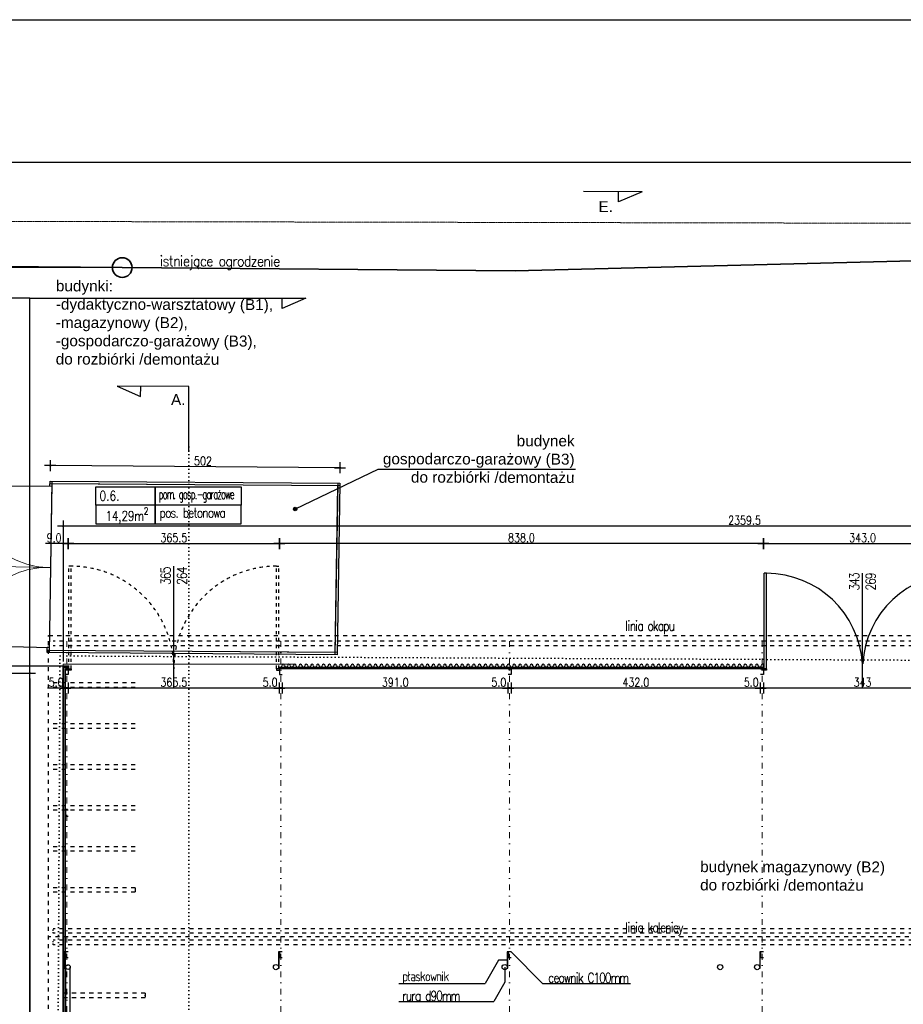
# Model space of a CAD drawing. Header units: millimetres. Extents: x 22865 to 60762, y -18816 to 15611.
# Tile 21 of 256: x 34854 to 36384, y -12690 to -10985. Entities that reach past the tile are written whole.
import ezdxf

# ---------------------------------------------------------------- set-up
doc = ezdxf.new("R2010")
doc.units = ezdxf.units.MM
for name, pattern in [('1_12', [3, 1, -1, 0, -1]), ('DASHED', [15, 7, -8]), ('DOT', [6.35, 0, -6.35]), ('EGUG', [1, 0.5, -0.5]), ('STRICHPUNKT', [3, 1, -1, 0, -1])]:
    doc.linetypes.add(name, pattern=pattern)
for name, color, linetype, lineweight in [('CIENKA', 1, 'Continuous', 13), ('Nowe_Archibet 420-K Ściany_Nr_pióra__162', 252, 'Continuous', 5), ('OTO_L_0', 7, 'Continuous', 35)]:
    doc.layers.add(name, color=color, linetype=linetype, lineweight=lineweight)
for name, color, linetype in [('OPISY', 6, 'Continuous'), ('osie', 9, 'STRICHPUNKT'), ('RAMLA', 2, 'Continuous'), ('widokowa', 2, 'Continuous'), ('wyburzenia', 14, 'Continuous'), ('WYMIARY', 6, 'Continuous')]:
    doc.layers.add(name, color=color, linetype=linetype)
doc.layers.add('Uzytki', color=7, linetype='EGUG', lineweight=18, true_color=0x008000)
doc.styles.add('1-100', font='simplex.shx', dxfattribs={"width": 0.8, "height": 15})
doc.styles.add('1-50', font='simplex.shx', dxfattribs={"width": 0.8, "height": 12})
doc.dimstyles.new('1-100', dxfattribs={"dimscale": 0.5, "dimtxt": 100, "dimasz": 1, "dimexe": 0.18, "dimexo": 0.0625, "dimgap": 5, "dimtad": 1, "dimdec": 1, "dimzin": 0, "dimdsep": 46, "dimtxsty": '1-100', "dimblk1": 'K', "dimblk2": 'K', "dimsah": 1, "dimcen": 0.09, "dimse1": 1, "dimse2": 1, "dimadec": 0, "dimazin": 0, "dimtfac": 1, "dimtdec": 1, "dimtofl": 0, "dimtmove": 0, "dimatfit": 3, "dimldrblk": 'K', "dimfxl": 0, "dimtolj": 1, "dimtzin": 0, "dimarcsym": 0})

# ---------------------------------------------------------------- blocks, each defined once
blk = doc.blocks.new('K')
for p, q in [((-19.1, 0), (19.1, 0)), ((0, -19.1), (0, 19.1))]:
    blk.add_line(p, q)
blk.add_circle((0, 0), 2.02)
blk = doc.blocks.new('*D2308')
at = {"layer": 'WYMIARY', "color": 0, "lineweight": -2, "ltscale": 0.2}
blk.add_line((36484.3, -12142.3), (36142.3, -12142.3), dxfattribs=at)
at = {"layer": 'WYMIARY', "color": 0, "linetype": 'ByBlock', "lineweight": -2, "xscale": 0.5, "yscale": 0.5, "zscale": 0.5, "rotation": 180}
blk.add_blockref('K', (36141.8, -12142.3), dxfattribs=at)
at = {"layer": 'WYMIARY', "color": 0, "linetype": 'ByBlock', "lineweight": -2, "xscale": 0.5, "yscale": 0.5, "zscale": 0.5}
blk.add_blockref('K', (36484.8, -12142.3), dxfattribs=at)
at = {"layer": 'WYMIARY', "color": 0, "ltscale": 0.2, "insert": (36313.3, -12132.3), "char_height": 15, "attachment_point": 5, "style": '1-100'}
blk.add_mtext('\\A1;343', dxfattribs=at)
blk = doc.blocks.new('*D2309')
at = {"layer": 'WYMIARY', "color": 0, "lineweight": -2, "ltscale": 0.2}
for p, q in [((36136.3, -12142.3), (36105.6, -12142.3)), ((36142.3, -12142.3), (36142.8, -12142.3))]:
    blk.add_line(p, q, dxfattribs=at)
at = {"layer": 'WYMIARY', "color": 0, "linetype": 'ByBlock', "lineweight": -2, "xscale": 0.5, "yscale": 0.5, "zscale": 0.5}
blk.add_blockref('K', (36136.8, -12142.3), dxfattribs=at)
at = {"layer": 'WYMIARY', "color": 0, "linetype": 'ByBlock', "lineweight": -2, "xscale": 0.5, "yscale": 0.5, "zscale": 0.5, "rotation": 180}
blk.add_blockref('K', (36141.8, -12142.3), dxfattribs=at)
at = {"layer": 'WYMIARY', "color": 0, "ltscale": 0.2, "insert": (36120.7, -12132.3), "char_height": 15, "attachment_point": 5, "style": '1-100'}
blk.add_mtext('\\A1;5.0', dxfattribs=at)
blk = doc.blocks.new('*D2310')
at = {"layer": 'WYMIARY', "color": 0, "lineweight": -2, "ltscale": 0.2}
blk.add_line((36136.3, -12142.3), (35705.3, -12142.3), dxfattribs=at)
at = {"layer": 'WYMIARY', "color": 0, "linetype": 'ByBlock', "lineweight": -2, "xscale": 0.5, "yscale": 0.5, "zscale": 0.5, "rotation": 180}
blk.add_blockref('K', (35704.8, -12142.3), dxfattribs=at)
at = {"layer": 'WYMIARY', "color": 0, "linetype": 'ByBlock', "lineweight": -2, "xscale": 0.5, "yscale": 0.5, "zscale": 0.5}
blk.add_blockref('K', (36136.8, -12142.3), dxfattribs=at)
at = {"layer": 'WYMIARY', "color": 0, "ltscale": 0.2, "insert": (35920.8, -12132.3), "char_height": 15, "attachment_point": 5, "style": '1-100'}
blk.add_mtext('\\A1;432.0', dxfattribs=at)
blk = doc.blocks.new('*D2311')
at = {"layer": 'WYMIARY', "color": 0, "lineweight": -2, "ltscale": 0.2}
for p, q in [((35699.3, -12142.3), (35668.6, -12142.3)), ((35705.3, -12142.3), (35705.8, -12142.3))]:
    blk.add_line(p, q, dxfattribs=at)
at = {"layer": 'WYMIARY', "color": 0, "linetype": 'ByBlock', "lineweight": -2, "xscale": 0.5, "yscale": 0.5, "zscale": 0.5}
blk.add_blockref('K', (35699.8, -12142.3), dxfattribs=at)
at = {"layer": 'WYMIARY', "color": 0, "linetype": 'ByBlock', "lineweight": -2, "xscale": 0.5, "yscale": 0.5, "zscale": 0.5, "rotation": 180}
blk.add_blockref('K', (35704.8, -12142.3), dxfattribs=at)
at = {"layer": 'WYMIARY', "color": 0, "ltscale": 0.2, "insert": (35683.7, -12132.3), "char_height": 15, "attachment_point": 5, "style": '1-100'}
blk.add_mtext('\\A1;5.0', dxfattribs=at)
blk = doc.blocks.new('*D2312')
at = {"layer": 'WYMIARY', "color": 0, "lineweight": -2, "ltscale": 0.2}
blk.add_line((35699.3, -12142.3), (35309.3, -12142.3), dxfattribs=at)
at = {"layer": 'WYMIARY', "color": 0, "linetype": 'ByBlock', "lineweight": -2, "xscale": 0.5, "yscale": 0.5, "zscale": 0.5, "rotation": 180}
blk.add_blockref('K', (35308.8, -12142.3), dxfattribs=at)
at = {"layer": 'WYMIARY', "color": 0, "linetype": 'ByBlock', "lineweight": -2, "xscale": 0.5, "yscale": 0.5, "zscale": 0.5}
blk.add_blockref('K', (35699.8, -12142.3), dxfattribs=at)
at = {"layer": 'WYMIARY', "color": 0, "ltscale": 0.2, "insert": (35504.3, -12132.3), "char_height": 15, "attachment_point": 5, "style": '1-100'}
blk.add_mtext('\\A1;391.0', dxfattribs=at)
blk = doc.blocks.new('*D2313')
at = {"layer": 'WYMIARY', "color": 0, "lineweight": -2, "ltscale": 0.2}
for p, q in [((35303.3, -12142.3), (35272.6, -12142.3)), ((35309.3, -12142.3), (35309.8, -12142.3))]:
    blk.add_line(p, q, dxfattribs=at)
at = {"layer": 'WYMIARY', "color": 0, "linetype": 'ByBlock', "lineweight": -2, "xscale": 0.5, "yscale": 0.5, "zscale": 0.5}
blk.add_blockref('K', (35303.8, -12142.3), dxfattribs=at)
at = {"layer": 'WYMIARY', "color": 0, "linetype": 'ByBlock', "lineweight": -2, "xscale": 0.5, "yscale": 0.5, "zscale": 0.5, "rotation": 180}
blk.add_blockref('K', (35308.8, -12142.3), dxfattribs=at)
at = {"layer": 'WYMIARY', "color": 0, "ltscale": 0.2, "insert": (35287.7, -12132.3), "char_height": 15, "attachment_point": 5, "style": '1-100'}
blk.add_mtext('\\A1;5.0', dxfattribs=at)
blk = doc.blocks.new('*D2314')
at = {"layer": 'WYMIARY', "color": 0, "lineweight": -2, "ltscale": 0.2}
blk.add_line((35303.3, -12142.3), (34938.8, -12142.3), dxfattribs=at)
at = {"layer": 'WYMIARY', "color": 0, "linetype": 'ByBlock', "lineweight": -2, "xscale": 0.5, "yscale": 0.5, "zscale": 0.5, "rotation": 180}
blk.add_blockref('K', (34938.3, -12142.3), dxfattribs=at)
at = {"layer": 'WYMIARY', "color": 0, "linetype": 'ByBlock', "lineweight": -2, "xscale": 0.5, "yscale": 0.5, "zscale": 0.5}
blk.add_blockref('K', (35303.8, -12142.3), dxfattribs=at)
at = {"layer": 'WYMIARY', "color": 0, "ltscale": 0.2, "insert": (35121, -12132.3), "char_height": 15, "attachment_point": 5, "style": '1-100'}
blk.add_mtext('\\A1;365.5', dxfattribs=at)
blk = doc.blocks.new('*D2315')
at = {"layer": 'WYMIARY', "color": 0, "lineweight": -2, "ltscale": 0.2}
for p, q in [((34932.8, -12142.3), (34902.1, -12142.3)), ((34938.8, -12142.3), (34939.3, -12142.3))]:
    blk.add_line(p, q, dxfattribs=at)
at = {"layer": 'WYMIARY', "color": 0, "linetype": 'ByBlock', "lineweight": -2, "xscale": 0.5, "yscale": 0.5, "zscale": 0.5}
blk.add_blockref('K', (34933.3, -12142.3), dxfattribs=at)
at = {"layer": 'WYMIARY', "color": 0, "linetype": 'ByBlock', "lineweight": -2, "xscale": 0.5, "yscale": 0.5, "zscale": 0.5, "rotation": 180}
blk.add_blockref('K', (34938.3, -12142.3), dxfattribs=at)
at = {"layer": 'WYMIARY', "color": 0, "ltscale": 0.2, "insert": (34917.2, -12132.3), "char_height": 15, "attachment_point": 5, "style": '1-100'}
blk.add_mtext('\\A1;5.0', dxfattribs=at)
blk = doc.blocks.new('*D2339')
at = {"layer": 'WYMIARY', "color": 0, "lineweight": -2, "ltscale": 0.2}
blk.add_line((37288.3, -11861.7), (34929.8, -11861.7), dxfattribs=at)
at = {"layer": 'WYMIARY', "color": 0, "linetype": 'ByBlock', "lineweight": -2, "xscale": 0.5, "yscale": 0.5, "zscale": 0.5, "rotation": 180}
blk.add_blockref('K', (34929.3, -11861.7), dxfattribs=at)
at = {"layer": 'WYMIARY', "color": 0, "linetype": 'ByBlock', "lineweight": -2, "xscale": 0.5, "yscale": 0.5, "zscale": 0.5}
blk.add_blockref('K', (37288.8, -11861.7), dxfattribs=at)
at = {"layer": 'WYMIARY', "color": 0, "ltscale": 0.2, "insert": (36109, -11851.7), "char_height": 15, "attachment_point": 5, "style": '1-100'}
blk.add_mtext('\\A1;2359.5', dxfattribs=at)
blk = doc.blocks.new('*D2344')
at = {"layer": 'WYMIARY', "color": 0, "lineweight": -2, "ltscale": 0.2}
for p, q in [((34929.3, -11891.9), (34898.6, -11891.9)), ((34929.8, -11891.9), (34937.8, -11891.9))]:
    blk.add_line(p, q, dxfattribs=at)
at = {"layer": 'WYMIARY', "color": 0, "linetype": 'ByBlock', "lineweight": -2, "xscale": 0.5, "yscale": 0.5, "zscale": 0.5, "rotation": 180}
blk.add_blockref('K', (34929.3, -11891.9), dxfattribs=at)
at = {"layer": 'WYMIARY', "color": 0, "linetype": 'ByBlock', "lineweight": -2, "xscale": 0.5, "yscale": 0.5, "zscale": 0.5}
blk.add_blockref('K', (34938.3, -11891.9), dxfattribs=at)
at = {"layer": 'WYMIARY', "color": 0, "ltscale": 0.2, "insert": (34913.7, -11881.9), "char_height": 15, "attachment_point": 5, "style": '1-100'}
blk.add_mtext('\\A1;9.0', dxfattribs=at)
blk = doc.blocks.new('*D2345')
at = {"layer": 'WYMIARY', "color": 0, "lineweight": -2, "ltscale": 0.2}
blk.add_line((34938.8, -11891.9), (35303.3, -11891.9), dxfattribs=at)
at = {"layer": 'WYMIARY', "color": 0, "linetype": 'ByBlock', "lineweight": -2, "xscale": 0.5, "yscale": 0.5, "zscale": 0.5, "rotation": 180}
blk.add_blockref('K', (34938.3, -11891.9), dxfattribs=at)
at = {"layer": 'WYMIARY', "color": 0, "linetype": 'ByBlock', "lineweight": -2, "xscale": 0.5, "yscale": 0.5, "zscale": 0.5}
blk.add_blockref('K', (35303.8, -11891.9), dxfattribs=at)
at = {"layer": 'WYMIARY', "color": 0, "ltscale": 0.2, "insert": (35121, -11881.9), "char_height": 15, "attachment_point": 5, "style": '1-100'}
blk.add_mtext('\\A1;365.5', dxfattribs=at)
blk = doc.blocks.new('*D2346')
at = {"layer": 'WYMIARY', "color": 0, "lineweight": -2, "ltscale": 0.2}
blk.add_line((36141.3, -11891.9), (35304.3, -11891.9), dxfattribs=at)
at = {"layer": 'WYMIARY', "color": 0, "linetype": 'ByBlock', "lineweight": -2, "xscale": 0.5, "yscale": 0.5, "zscale": 0.5, "rotation": 180}
blk.add_blockref('K', (35303.8, -11891.9), dxfattribs=at)
at = {"layer": 'WYMIARY', "color": 0, "linetype": 'ByBlock', "lineweight": -2, "xscale": 0.5, "yscale": 0.5, "zscale": 0.5}
blk.add_blockref('K', (36141.8, -11891.9), dxfattribs=at)
at = {"layer": 'WYMIARY', "color": 0, "ltscale": 0.2, "insert": (35722.8, -11881.9), "char_height": 15, "attachment_point": 5, "style": '1-100'}
blk.add_mtext('\\A1;838.0', dxfattribs=at)
blk = doc.blocks.new('*D2347')
at = {"layer": 'WYMIARY', "color": 0, "lineweight": -2, "ltscale": 0.2}
blk.add_line((36142.3, -11891.9), (36484.3, -11891.9), dxfattribs=at)
at = {"layer": 'WYMIARY', "color": 0, "linetype": 'ByBlock', "lineweight": -2, "xscale": 0.5, "yscale": 0.5, "zscale": 0.5, "rotation": 180}
blk.add_blockref('K', (36141.8, -11891.9), dxfattribs=at)
at = {"layer": 'WYMIARY', "color": 0, "linetype": 'ByBlock', "lineweight": -2, "xscale": 0.5, "yscale": 0.5, "zscale": 0.5}
blk.add_blockref('K', (36484.8, -11891.9), dxfattribs=at)
at = {"layer": 'WYMIARY', "color": 0, "ltscale": 0.2, "insert": (36313.3, -11881.9), "char_height": 15, "attachment_point": 5, "style": '1-100'}
blk.add_mtext('\\A1;343.0', dxfattribs=at)
blk = doc.blocks.new('*D2414')
at = {"layer": 'WYMIARY', "color": 0, "lineweight": -2, "ltscale": 0.2}
blk.add_line((34058.3, -12116.4), (34871.3, -12116.4), dxfattribs=at)
at = {"layer": 'WYMIARY', "color": 0, "linetype": 'ByBlock', "lineweight": -2, "xscale": 0.5, "yscale": 0.5, "zscale": 0.5, "rotation": 180}
blk.add_blockref('K', (34057.8, -12116.4), dxfattribs=at)
at = {"layer": 'WYMIARY', "color": 0, "linetype": 'ByBlock', "lineweight": -2, "xscale": 0.5, "yscale": 0.5, "zscale": 0.5}
blk.add_blockref('K', (34871.8, -12116.4), dxfattribs=at)
at = {"layer": 'WYMIARY', "color": 0, "ltscale": 0.2, "insert": (34464.8, -12106.4), "char_height": 15, "attachment_point": 5, "style": '1-100'}
blk.add_mtext('\\A1;814.0', dxfattribs=at)
blk = doc.blocks.new('*D2432')
at = {"layer": 'WYMIARY', "color": 0, "lineweight": -2, "ltscale": 0.2}
blk.add_line((34825.1, -12104), (34825.1, -11414.4), dxfattribs=at)
at = {"layer": 'WYMIARY', "color": 0, "linetype": 'ByBlock', "lineweight": -2, "xscale": 0.5, "yscale": 0.5, "zscale": 0.5}
for p, rotation in [((34825.1, -11413.9), 90), ((34825.1, -12104.5), 270)]:
    blk.add_blockref('K', p, dxfattribs=dict(at, rotation=rotation))
at = {"layer": 'WYMIARY', "color": 0, "ltscale": 0.2, "insert": (34815.1, -11759.2), "char_height": 15, "attachment_point": 5, "rotation": 90, "style": '1-100'}
blk.add_mtext('\\A1;691', dxfattribs=at)
blk = doc.blocks.new('*D2433')
at = {"layer": 'WYMIARY', "color": 0, "lineweight": -2, "ltscale": 0.2}
blk.add_line((34825.1, -11413.4), (34825.1, -11334.9), dxfattribs=at)
at = {"layer": 'WYMIARY', "color": 0, "linetype": 'ByBlock', "lineweight": -2, "xscale": 0.5, "yscale": 0.5, "zscale": 0.5}
for p, rotation in [((34825.1, -11334.4), 90), ((34825.1, -11413.9), 270)]:
    blk.add_blockref('K', p, dxfattribs=dict(at, rotation=rotation))
at = {"layer": 'WYMIARY', "color": 0, "ltscale": 0.2, "insert": (34815.1, -11374.1), "char_height": 15, "attachment_point": 5, "rotation": 90, "style": '1-100'}
blk.add_mtext('\\A1;80', dxfattribs=at)
blk = doc.blocks.new('*D3330')
at = {"layer": 'WYMIARY', "color": 0, "lineweight": -2, "ltscale": 0.2}
blk.add_line((35408.4, -11760.7), (34907.4, -11756.9), dxfattribs=at)
at = {"layer": 'WYMIARY', "color": 0, "linetype": 'ByBlock', "lineweight": -2, "xscale": 0.5, "yscale": 0.5, "zscale": 0.5}
for p, rotation in [((34906.9, -11756.9), 179.568447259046), ((35408.9, -11760.7), 359.568447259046)]:
    blk.add_blockref('K', p, dxfattribs=dict(at, rotation=rotation))
at = {"layer": 'WYMIARY', "color": 0, "ltscale": 0.2, "insert": (35171.4, -11748.9), "char_height": 15, "attachment_point": 5, "rotation": 359.5684, "style": '1-100'}
blk.add_mtext('\\A1;502', dxfattribs=at)

msp = doc.modelspace()

# ---------------------------------------------------------------- hatches: boundary and pattern name
at = {"layer": 'WYMIARY', "ltscale": 0.2, "transparency": 33554687}
h = msp.add_hatch(color=256, dxfattribs=at)
h.dxf.hatch_style = 1
h.paths.add_polyline_path([(35333.85, -11830.84, 8.9455481), (35334.14, -11832.13, 0.1117874)])

# ---------------------------------------------------------------- linework, layer by layer
at = {"layer": 'Nowe_Archibet 420-K Ściany_Nr_pióra__162', "ltscale": 0.2}
for p, q in [((34811.25, -11931.77, 23962.49), (34908.13, -11933.41, 23983)), ((35329.08, -12101.01), (34929.28, -12101.01)), ((34929.28, -12104.51), (34929.28, -12101.01))]:
    msp.add_line(p, q, dxfattribs=at)
at = {"layer": 'Nowe_Archibet 420-K Ściany_Nr_pióra__162', "ltscale": 0.2, "elevation": 23983.1}
msp.add_lwpolyline([(34910.59, -11787.72), (35404.59, -11791.44), (35399.72, -12080.65), (34905.71, -12076.93), (34910.59, -11787.72)], dxfattribs=at)
at = {"layer": 'Nowe_Archibet 420-K Ściany_Nr_pióra__162', "ltscale": 0.2}
for centre, start, end in [((34906.5, -11792.69, 23983), 179.56845, 270.66384), ((34901.73, -12074, 23983), 87.39224, 177.64794)]:
    msp.add_arc(centre, 140.73, start, end, dxfattribs=at)
at = {"layer": 'OPISY'}
for points in [[(34985.91, -11793.77), (35088.8, -11793.77), (35088.8, -11825.7), (34985.91, -11825.7)], [(35088.8, -11793.77), (35237.38, -11793.77), (35237.38, -11825.7), (35088.8, -11825.7)], [(35237.38, -11825.7), (35088.8, -11825.7), (35088.8, -11793.77), (35237.38, -11793.77)], [(35088.8, -11825.7), (34985.91, -11825.7), (34985.91, -11857.63), (35088.8, -11857.63)], [(35237.38, -11825.7), (35088.8, -11825.7), (35088.8, -11857.63), (35237.38, -11857.63)]]:
    msp.add_lwpolyline(points, close=True, dxfattribs=at)
at = {"layer": 'osie', "linetype": '1_12', "lineweight": 15, "ltscale": 10}
for p, q in [((34935.78, -12061.01), (34935.78, -13253.01)), ((35306.28, -12061.01), (35306.28, -13253.01)), ((35702.28, -12061.01), (35702.28, -13253.01)), ((36139.28, -12061.01), (36139.28, -13253.01))]:
    msp.add_line(p, q, dxfattribs=at)
at = {"layer": 'OTO_L_0'}
for p, q in [((35711.86, -11419.6), (36461.61, -11400.52)), ((34663.93, -11410.87), (35031.62, -11413.93)), ((35031.62, -11413.93), (35711.86, -11419.6))]:
    msp.add_line(p, q, dxfattribs=at)
msp.add_circle((35031.62, -11413.93), 17, dxfattribs=at)
at = {"layer": 'RAMLA', "color": 2}
msp.add_lwpolyline([(32935.14, -11231.39), (40044.04, -11231.39), (40044.04, -15296.39), (32935.14, -15296.39)], close=True, dxfattribs=at)
at = {"layer": 'Uzytki'}
msp.add_line((34664.08, -11333.61), (38804.9, -11342.08), dxfattribs=at)
at = {"layer": 'widokowa', "color": 2, "ltscale": 0.2}
for p, q in [((34905.65, -12080.97, 24019), (34910.65, -11783.75, 23983)), ((34906.5, -11792.69, 23984.09), (34906.65, -11783.69, 23983)), ((34906.65, -11783.69, 23983), (35408.66, -11787.47, 23996)), ((34765.77, -11791.63, 23979.35), (34910.5, -11792.72, 23983.1)), ((34906.62, -11787.69, 23983), (35408.63, -11791.47, 23996)), ((35404.66, -11787.4, 23996), (35399.65, -12084.62, 24012)), ((35408.66, -11787.47, 23996), (35403.65, -12084.68, 24012)), ((34761.11, -12068.22, 23979.35), (34905.8, -12072.01, 23983.1)), ((34901.65, -12080.9, 24019), (34901.8, -12071.9, 24017.91)), ((34905.8, -12071.93, 24018.94), (34901.71, -12071.9, 24019)), ((35403.65, -12084.68, 24012), (34901.65, -12080.9, 24019)), ((35403.68, -12080.68, 24012), (34901.68, -12076.9, 24019)), ((34930.78, -13253.01), (34930.78, -12106.01)), ((34930.78, -12106.01), (34938.28, -12106.01)), ((34933.28, -13253.01), (34933.28, -12108.51)), ((34933.28, -12108.51), (34938.28, -12108.51)), ((35303.78, -12106.01), (36141.78, -12106.01)), ((35303.78, -12108.51), (36141.78, -12108.51))]:
    msp.add_line(p, q, dxfattribs=at)
at = {"layer": 'widokowa', "color": 1, "linetype": 'DASHED'}
for p, q in [((34904.28, -12051.01), (37323.28, -12051.01)), ((34904.28, -13253.01), (34904.28, -12051.01)), ((37323.28, -12573.01), (34904.28, -12573.01))]:
    msp.add_line(p, q, dxfattribs=at)
at = {"layer": 'widokowa', "color": 250, "linetype": 'DASHED'}
for p, q in [((37315.28, -12061.01), (34912.28, -12061.01)), ((37315.28, -12069.01), (34912.28, -12069.01)), ((35054.28, -12133.01), (34912.28, -12133.01)), ((35054.28, -12141.01), (34912.28, -12141.01)), ((35054.28, -12204.01), (34912.28, -12204.01)), ((35054.28, -12212.01), (34912.28, -12212.01)), ((35054.28, -12275.01), (34912.28, -12275.01)), ((35054.28, -12283.01), (34912.28, -12283.01)), ((35054.28, -12346.01), (34912.28, -12346.01)), ((35054.28, -12354.01), (34912.28, -12354.01)), ((35054.28, -12417.01), (34912.28, -12417.01)), ((35054.28, -12425.01), (34912.28, -12425.01)), ((35054.28, -12488.01), (34912.28, -12488.01)), ((35054.28, -12496.01), (34912.28, -12496.01)), ((35054.28, -12488.01), (35054.28, -12496.01)), ((37315.28, -12559.01), (34912.28, -12559.01)), ((37315.28, -12567.01), (34912.28, -12567.01)), ((37315.28, -12579.01), (34912.28, -12579.01)), ((37315.28, -12587.01), (34912.28, -12587.01)), ((35071.64, -12670.58), (34929.64, -12670.58)), ((35071.64, -12670.58), (35071.64, -12678.58)), ((35071.64, -12678.58), (34929.64, -12678.58))]:
    msp.add_line(p, q, dxfattribs=at)
at = {"layer": 'widokowa', "color": 1, "ltscale": 0.2}
for p, q in [((34929.28, -13253.01), (34929.28, -12104.51)), ((34938.28, -12104.51), (34929.28, -12104.51)), ((36140.36, -12101.01), (36140.36, -12100.51)), ((36140.36, -12100.51), (36141.78, -12100.51)), ((36141.78, -12108.51), (36141.78, -12100.51))]:
    msp.add_line(p, q, dxfattribs=at)
at = {"layer": 'widokowa', "color": 250, "linetype": 'DASHED', "ltscale": 0.3}
for p, q in [((34912.28, -12567.01), (34912.28, -12559.01)), ((34912.28, -12587.01), (34912.28, -12579.01))]:
    msp.add_line(p, q, dxfattribs=at)
at = {"layer": 'widokowa', "color": 251, "ltscale": 0.2}
for centre, start, end in [((35305.36, -12103.51), 270, 0), ((35310.36, -12103.51), 0, 180), ((35315.36, -12103.51), 180, 0), ((35320.36, -12103.51), 0, 180), ((35325.36, -12103.51), 180, 0), ((35330.36, -12103.51), 0, 180), ((35335.36, -12103.51), 180, 0), ((35340.36, -12103.51), 0, 180), ((35345.36, -12103.51), 180, 0), ((35350.36, -12103.51), 0, 180), ((35355.36, -12103.51), 180, 0), ((35360.36, -12103.51), 0, 180), ((35365.36, -12103.51), 180, 0), ((35370.36, -12103.51), 0, 180), ((35375.36, -12103.51), 180, 0), ((35380.36, -12103.51), 0, 180), ((35385.36, -12103.51), 180, 0), ((35390.36, -12103.51), 0, 180), ((35395.36, -12103.51), 180, 0), ((35400.36, -12103.51), 0, 180), ((35405.36, -12103.51), 180, 0), ((35410.36, -12103.51), 0, 180), ((35415.36, -12103.51), 180, 0), ((35420.36, -12103.51), 0, 180), ((35425.36, -12103.51), 180, 0), ((35430.36, -12103.51), 0, 180), ((35435.36, -12103.51), 180, 0), ((35440.36, -12103.51), 0, 180), ((35445.36, -12103.51), 180, 0), ((35450.36, -12103.51), 0, 180), ((35455.36, -12103.51), 180, 0), ((35460.36, -12103.51), 0, 180), ((35465.36, -12103.51), 180, 0), ((35470.36, -12103.51), 0, 180), ((35475.36, -12103.51), 180, 0), ((35480.36, -12103.51), 0, 180), ((35485.36, -12103.51), 180, 0), ((35490.36, -12103.51), 0, 180), ((35495.36, -12103.51), 180, 0), ((35500.36, -12103.51), 0, 180), ((35505.36, -12103.51), 180, 0), ((35510.36, -12103.51), 0, 180), ((35515.36, -12103.51), 180, 0), ((35520.36, -12103.51), 0, 180), ((35525.36, -12103.51), 180, 0), ((35530.36, -12103.51), 0, 180), ((35535.36, -12103.51), 180, 0), ((35540.36, -12103.51), 0, 180), ((35545.36, -12103.51), 180, 0), ((35550.36, -12103.51), 0, 180), ((35555.36, -12103.51), 180, 0), ((35560.36, -12103.51), 0, 180), ((35565.36, -12103.51), 180, 0), ((35570.36, -12103.51), 0, 180), ((35575.36, -12103.51), 180, 0), ((35580.36, -12103.51), 0, 180), ((35585.36, -12103.51), 180, 0), ((35590.36, -12103.51), 0, 180), ((35595.36, -12103.51), 180, 0), ((35600.36, -12103.51), 0, 180), ((35605.36, -12103.51), 180, 0), ((35610.36, -12103.51), 0, 180), ((35615.36, -12103.51), 180, 0), ((35620.36, -12103.51), 0, 180), ((35625.36, -12103.51), 180, 0), ((35630.36, -12103.51), 0, 180), ((35635.36, -12103.51), 180, 0), ((35640.36, -12103.51), 0, 180), ((35645.36, -12103.51), 180, 0), ((35650.36, -12103.51), 0, 180), ((35655.36, -12103.51), 180, 0), ((35660.36, -12103.51), 0, 180), ((35665.36, -12103.51), 180, 0), ((35670.36, -12103.51), 0, 180), ((35675.36, -12103.51), 180, 0), ((35680.36, -12103.51), 0, 180), ((35685.36, -12103.51), 180, 0), ((35690.36, -12103.51), 0, 180), ((35695.36, -12103.51), 180, 0), ((35700.36, -12103.51), 0, 180), ((35705.36, -12103.51), 180, 0), ((35710.36, -12103.51), 0, 180), ((35715.36, -12103.51), 180, 0), ((35720.36, -12103.51), 0, 180), ((35725.36, -12103.51), 180, 0), ((35730.36, -12103.51), 0, 180), ((35735.36, -12103.51), 180, 0), ((35740.36, -12103.51), 0, 180), ((35745.36, -12103.51), 180, 0), ((35750.36, -12103.51), 0, 180), ((35755.36, -12103.51), 180, 0), ((35760.36, -12103.51), 0, 180), ((35765.36, -12103.51), 180, 0), ((35770.36, -12103.51), 0, 180), ((35775.36, -12103.51), 180, 0), ((35780.36, -12103.51), 0, 180), ((35785.36, -12103.51), 180, 0), ((35790.36, -12103.51), 0, 180), ((35795.36, -12103.51), 180, 0), ((35800.36, -12103.51), 0, 180), ((35805.36, -12103.51), 180, 0), ((35810.36, -12103.51), 0, 180), ((35815.36, -12103.51), 180, 0), ((35820.36, -12103.51), 0, 180), ((35825.36, -12103.51), 180, 0), ((35830.36, -12103.51), 0, 180), ((35835.36, -12103.51), 180, 0), ((35840.36, -12103.51), 0, 180), ((35845.36, -12103.51), 180, 0), ((35850.36, -12103.51), 0, 180), ((35855.36, -12103.51), 180, 0), ((35860.36, -12103.51), 0, 180), ((35865.36, -12103.51), 180, 0), ((35870.36, -12103.51), 0, 180), ((35875.36, -12103.51), 180, 0), ((35880.36, -12103.51), 0, 180), ((35885.36, -12103.51), 180, 0), ((35890.36, -12103.51), 0, 180), ((35895.36, -12103.51), 180, 0), ((35900.36, -12103.51), 0, 180), ((35905.36, -12103.51), 180, 0), ((35910.36, -12103.51), 0, 180), ((35915.36, -12103.51), 180, 0), ((35920.36, -12103.51), 0, 180), ((35925.36, -12103.51), 180, 0), ((35930.36, -12103.51), 0, 180), ((35935.36, -12103.51), 180, 0), ((35940.36, -12103.51), 0, 180), ((35945.36, -12103.51), 180, 0), ((35950.36, -12103.51), 0, 180), ((35955.36, -12103.51), 180, 0), ((35960.36, -12103.51), 0, 180), ((35965.36, -12103.51), 180, 0), ((35970.36, -12103.51), 0, 180), ((35975.36, -12103.51), 180, 0), ((35980.36, -12103.51), 0, 180), ((35985.36, -12103.51), 180, 0), ((35990.36, -12103.51), 0, 180), ((35995.36, -12103.51), 180, 0), ((36000.36, -12103.51), 0, 180), ((36005.36, -12103.51), 180, 0), ((36010.36, -12103.51), 0, 180), ((36015.36, -12103.51), 180, 0), ((36020.36, -12103.51), 0, 180), ((36025.36, -12103.51), 180, 0), ((36030.36, -12103.51), 0, 180), ((36035.36, -12103.51), 180, 0), ((36040.36, -12103.51), 0, 180), ((36045.36, -12103.51), 180, 0), ((36050.36, -12103.51), 0, 180), ((36055.36, -12103.51), 180, 0), ((36060.36, -12103.51), 0, 180), ((36065.36, -12103.51), 180, 0), ((36070.36, -12103.51), 0, 180), ((36075.36, -12103.51), 180, 0), ((36080.36, -12103.51), 0, 180), ((36085.36, -12103.51), 180, 0), ((36090.36, -12103.51), 0, 180), ((36095.36, -12103.51), 180, 0), ((36100.36, -12103.51), 0, 180), ((36105.36, -12103.51), 180, 0), ((36110.36, -12103.51), 0, 180), ((36115.36, -12103.51), 180, 0), ((36120.36, -12103.51), 0, 180), ((36125.36, -12103.51), 180, 0), ((36130.36, -12103.51), 0, 180), ((36135.36, -12103.51), 180, 0), ((36140.36, -12103.51), 55.37387, 180)]:
    msp.add_arc(centre, 2.5, start, end, dxfattribs=at)
at = {"layer": 'widokowa', "color": 250, "linetype": 'DASHED'}
msp.add_point((35071.64, -12674.58), dxfattribs=at)
at = {"layer": 'wyburzenia', "linetype": 'DOT'}
for p, q in [((34923.96, -12086.39), (34918.03, -13261.55)), ((37283.51, -12098.14), (34923.96, -12086.39))]:
    msp.add_line(p, q, dxfattribs=at)
at = {"layer": 'WYMIARY', "color": 3}
for p, q in [((35931.65, -11282.47), (35830, -11282.26)), ((35891.02, -11300.19), (35891.05, -11282.39)), ((35931.65, -11282.47), (35891.02, -11300.19)), ((34871.78, -11467.13), (34405.35, -11467.13)), ((34871.78, -14709.11), (34871.78, -11467.13)), ((34871.78, -11467.13), (35349.42, -11467.13)), ((35349.42, -11467.13), (35308.82, -11484.93)), ((35308.82, -11484.93), (35308.82, -11467.13)), ((35146.78, -11619.83), (35022.99, -11619.58)), ((35022.99, -11619.58), (35063.55, -11637.47)), ((35063.55, -11637.47), (35063.59, -11619.66)), ((35146.78, -11732.91), (35146.78, -11619.83))]:
    msp.add_line(p, q, dxfattribs=at)
at = {"layer": 'WYMIARY', "ltscale": 0.2}
for p, q in [((35031.62, -11413.93), (34834.65, -11413.93)), ((35474, -11763.95), (35331.14, -11832.13)), ((35816.54, -11763.95), (35474, -11763.95)), ((34929.28, -11871.26), (34929.28, -12096.22)), ((35121.03, -12142.3), (35121.03, -11931.26)), ((36142.78, -12109.01), (36142.78, -11943.51)), ((36146.78, -11943.51), (36142.78, -11943.51)), ((36146.78, -12109.01), (36146.78, -11943.51)), ((36313.28, -12142.3), (36313.28, -11943.51)), ((34929.28, -12104.51), (34834.65, -12104.51)), ((34930.78, -12106.01), (34929.28, -12106.01)), ((34938.28, -12106.01), (34938.28, -12104.51)), ((36146.78, -12109.01), (35972.95, -12109.01)), ((34871.78, -12125.93), (34871.78, -12921.01)), ((35704.78, -12599.01), (35759.47, -12654.09)), ((35683.11, -12613.26), (35660.16, -12654.09)), ((35698.28, -12613.26), (35683.11, -12613.26)), ((35693.78, -12625.51), (35693.78, -12651.41)), ((35510.7, -12654.09), (35660.16, -12654.09)), ((35693.78, -12651.41), (35674.72, -12685.32)), ((35759.47, -12654.09), (35911.81, -12654.09)), ((35510.7, -12685.32), (35674.72, -12685.32))]:
    msp.add_line(p, q, dxfattribs=at)
at = {"layer": 'WYMIARY', "color": 3, "linetype": 'DOT'}
msp.add_line((35146.78, -13924.12), (35146.78, -11715.16), dxfattribs=at)
at = {"layer": 'WYMIARY', "linetype": 'DASHED', "ltscale": 0.8}
for p, q in [((34939.28, -12109.01), (34939.28, -11931.26)), ((34943.28, -11931.26), (34939.28, -11931.26)), ((34943.28, -12109.01), (34943.28, -11931.26)), ((35298.78, -12109.01), (35298.78, -11931.26)), ((35298.78, -11931.26), (35302.78, -11931.26)), ((35302.78, -12109.01), (35302.78, -11931.26))]:
    msp.add_line(p, q, dxfattribs=at)
at = {"layer": 'WYMIARY', "color": 2, "ltscale": 0.2}
for p, q in [((34938.28, -12109.01), (34938.28, -12106.01)), ((35303.78, -12109.01), (35303.78, -12106.01))]:
    msp.add_line(p, q, dxfattribs=at)
at = {"layer": 'WYMIARY', "color": 251, "ltscale": 0.2}
for p, q in [((34933.78, -12914.51), (34933.78, -12625.51)), ((34941.78, -12914.51), (34941.78, -12625.51))]:
    msp.add_line(p, q, dxfattribs=at)
at = {"layer": 'WYMIARY', "ltscale": 0.2}
for points in [[(29895.74, -10984.56), (49905.31, -10984.56), (49905.31, -15363.85), (29895.74, -15363.85)], [(34943.28, -12111.01), (34938.28, -12111.01), (34938.28, -12109.01), (34943.28, -12109.01)], [(35298.78, -12111.01), (35303.78, -12111.01), (35303.78, -12109.01), (35298.78, -12109.01)], [(36146.78, -12111.01), (36141.78, -12111.01), (36141.78, -12109.01), (36146.78, -12109.01)]]:
    msp.add_lwpolyline(points, close=True, dxfattribs=at)
at = {"layer": 'WYMIARY', "color": 3, "ltscale": 0.2}
for points in [[(34933.28, -12109.01), (34938.28, -12109.01), (34938.28, -12119.01), (34933.28, -12119.01)], [(35308.78, -12109.01), (35303.78, -12109.01), (35303.78, -12119.01), (35308.78, -12119.01)], [(35699.78, -12109.01), (35704.78, -12109.01), (35704.78, -12119.01), (35699.78, -12119.01)], [(36136.78, -12109.01), (36141.78, -12109.01), (36141.78, -12119.01), (36136.78, -12119.01)], [(34938.28, -12354.01), (34933.28, -12354.01), (34933.28, -12364.01), (34938.28, -12364.01)], [(34938.28, -12599.01), (34933.28, -12599.01), (34933.28, -12609.01), (34938.28, -12609.01)], [(35308.78, -12599.01), (35303.78, -12599.01), (35303.78, -12609.01), (35308.78, -12609.01)], [(35704.78, -12599.01), (35699.78, -12599.01), (35699.78, -12609.01), (35704.78, -12609.01)], [(36141.78, -12599.01), (36136.78, -12599.01), (36136.78, -12609.01), (36141.78, -12609.01)]]:
    msp.add_lwpolyline(points, dxfattribs=at)
at = {"layer": 'WYMIARY', "color": 1, "ltscale": 0.2}
for points in [[(34931.78, -12627.51), (34932.78, -12627.51), (34932.78, -12599.01), (34931.78, -12599.01)], [(35302.28, -12627.51), (35303.28, -12627.51), (35303.28, -12599.01), (35302.28, -12599.01)], [(35698.28, -12627.51), (35699.28, -12627.51), (35699.28, -12599.01), (35698.28, -12599.01)], [(36135.28, -12627.51), (36136.28, -12627.51), (36136.28, -12599.01), (36135.28, -12599.01)]]:
    msp.add_lwpolyline(points, close=True, dxfattribs=at)
at = {"layer": 'WYMIARY', "ltscale": 0.2}
msp.add_circle((35331.14, -11832.13), 3, dxfattribs=at)
at = {"layer": 'WYMIARY', "color": 3, "ltscale": 0.2}
for centre, radius in [((34937.78, -12625.51), 4), ((35297.78, -12625.51), 4.5), ((35693.78, -12625.51), 4.5), ((36066.78, -12625.51), 4.5), ((36130.78, -12625.51), 4.5)]:
    msp.add_circle(centre, radius, dxfattribs=at)
at = {"layer": 'WYMIARY', "linetype": 'DASHED', "ltscale": 0.8}
for centre, start, end in [((34943.28, -12109.01), 0, 90), ((35298.78, -12109.01), 90, 180)]:
    msp.add_arc(centre, 177.75, start, end, dxfattribs=at)
at = {"layer": 'WYMIARY', "ltscale": 0.2}
for centre, start, end in [((36146.78, -12110.01), 3.2709, 90), ((36479.78, -12110.01), 90, 176.7291)]:
    msp.add_arc(centre, 166.5, start, end, dxfattribs=at)

# ---------------------------------------------------------------- texts
at = {"layer": 'CIENKA', "color": 2, "char_height": 19, "width": 655.4139, "attachment_point": 1, "rotation": 359.88303, "style": '1-50'}
for s, insert in [('{\\W1;\\fArial|b0|i0|c238|p34;E.}', (35856.24, -11298.88)), ('{\\W1;\\fArial|b0|i0|c238|p34;budynki: \\P-dydaktyczno-warsztatowy (B1),\\P-magazynowy (B2),\\P-gospodarczo-garażowy (B3),\\Pdo rozbiórki /demontażu}', (34916.79, -11436.08)), ('{\\W1;\\fArial|b0|i0|c238|p34;A.}', (35116.18, -11633)), ('\\pxqr;{\\W1;\\fArial|b0|i0|c238|p34;budynek\\Pgospodarczo-garażowy (B3)\\Pdo rozbiórki /demontażu}', (35159.48, -11703.29)), ('{\\W1;\\fArial|b0|i0|c238|p34;budynek magazynowy (B2)\\Pdo rozbiórki /demontażu}', (36032.17, -12442.01))]:
    msp.add_mtext(s, dxfattribs=dict(at, insert=insert))
at = {"layer": 'OPISY', "color": 2, "insert": (34992.11, -11809.23), "char_height": 17, "width": 183.8811, "attachment_point": 4, "style": '1-100'}
msp.add_mtext('{\\Fsimplex8|c238;0.6.}', dxfattribs=at)
at = {"layer": 'OPISY', "char_height": 17, "width": 302.1591, "attachment_point": 4, "style": '1-100'}
for s, insert in [('{\\T0.8;\\W0.6;\\Fsimplex8|c238;pom. gosp.-garażowe  }', (35094.79, -11809.23)), ('{\\T0.8;\\Fsimplex8|c238;pos. betonowa}', (35096.34, -11841.41)), ('{\\T0.8;\\Fsimplex8|c238;linia okapu}', (35902.33, -12037.37)), ('{\\T0.8;\\Fsimplex8|c238;linia kalenicy}', (35902.33, -12559.66)), ('{\\T0.8;\\Fsimplex8|c238;płaskownik}', (35516.18, -12644.11)), ('{\\T0.8;\\Fsimplex8|c238;ceownik C100mm}', (35769.1, -12644.11)), ('{\\T0.8;\\Fsimplex8|c238;rura d90mm}', (35516.18, -12675.35))]:
    msp.add_mtext(s, dxfattribs=dict(at, insert=insert))
at = {"layer": 'OPISY', "color": 1, "insert": (35002.53, -11843.75), "char_height": 17, "width": 183.8811, "attachment_point": 4, "style": '1-100'}
msp.add_mtext('\\A1;{\\T0.95;\\Fsimplex8|c238;14,29m{\\H0.7x;\\S2^ ;}}', dxfattribs=at)
at = {"layer": 'OPISY', "char_height": 17, "width": 302.1591, "attachment_point": 4, "rotation": 90, "style": '1-100'}
for s, insert in [('{\\T0.8;\\Fsimplex8|c238;365\\P264}', (35120.91, -11963.36)), ('{\\T0.8;\\Fsimplex8|c238;343\\P269}', (36313.16, -11973.51))]:
    msp.add_mtext(s, dxfattribs=dict(at, insert=insert))
at = {"layer": 'OTO_L_0', "insert": (35096.6, -11405.48), "char_height": 18, "width": 302.1591, "attachment_point": 4, "rotation": 359.88303, "style": '1-100'}
msp.add_mtext('{\\T0.9;\\W0.9;\\Fsimplex8|c238;istniejące ogrodzenie}', dxfattribs=at)

# ---------------------------------------------------------------- dimensions: what is measured, and where the dimension line sits
at = {"layer": 'WYMIARY', "ltscale": 0.2}
for base, p1, p2, picture, middle in [((34825.09, -11334.37), (35031.62, -11413.93), (35031.78, -11334.37), '*D2433', (34815.09, -11374.15)), ((34825.09, -11413.93), (34904.11, -12104.51), (34904.11, -11413.93), '*D2432', (34815.09, -11759.22))]:
    dim = msp.add_linear_dim(base=base, p1=p1, p2=p2, angle=90, dimstyle='1-100', override={"dimdec": 0, "dimtxsty": '1-100', "dimldrblk": 'K'}, dxfattribs=at)
    dim.commit()
    dim.dimension.update_dxf_attribs({"geometry": picture, "text_midpoint": middle})
dim = msp.add_linear_dim(base=(34906.85, -11756.94), p1=(35408.66, -11787.47, 23996), p2=(34906.65, -11783.69, 23983), angle=179.56845, dimstyle='1-100', override={"dimdec": 0, "dimtxsty": '1-100', "dimldrblk": 'K'}, dxfattribs=at)
dim.commit()
dim.dimension.update_dxf_attribs({"geometry": '*D3330', "text_midpoint": (35171.33, -11758.93), "dimtype": 161})
for base, p1, p2, picture, middle in [((34929.28, -11861.71), (37288.78, -12049.2), (34929.28, -12052.7), '*D2339', (36109.03, -11851.71)), ((35303.78, -11891.92), (34938.28, -11901.47), (35303.78, -12089.56), '*D2345', (35121.03, -11881.92)), ((35303.78, -11891.92), (36141.78, -12085.47), (35303.78, -12085.47), '*D2346', (35722.78, -11881.92)), ((36484.78, -11891.92), (36141.78, -12095.47), (36484.78, -12095.47), '*D2347', (36313.28, -11881.92)), ((34871.78, -12116.37), (34057.78, -12106.82), (34871.78, -12106.82), '*D2414', (34464.78, -12106.37)), ((34933.28, -12142.3), (34938.28, -12136.82), (34933.28, -12136.82), '*D2315', (34917.21, -12132.3)), ((34938.28, -12142.3), (35303.78, -12151.86), (34938.28, -12151.86), '*D2314', (35121.03, -12132.3)), ((35303.78, -12142.3), (35308.78, -12132.74), (35303.78, -12132.74), '*D2313', (35287.71, -12132.3)), ((35308.78, -12142.3), (35699.78, -12151.86), (35308.78, -12151.86), '*D2312', (35504.28, -12132.3)), ((35699.78, -12142.3), (35704.78, -12151.86), (35699.78, -12151.86), '*D2311', (35683.71, -12132.3)), ((35704.78, -12142.3), (36136.78, -12151.86), (35704.78, -12151.86), '*D2310', (35920.78, -12132.3)), ((36136.78, -12142.3), (36141.78, -12151.86), (36136.78, -12151.86), '*D2309', (36120.71, -12132.3))]:
    dim = msp.add_linear_dim(base=base, p1=p1, p2=p2, dimstyle='1-100', dxfattribs=at)
    dim.commit()
    dim.dimension.update_dxf_attribs({"geometry": picture, "text_midpoint": middle})
dim = msp.add_linear_dim(base=(34938.28, -11891.92), p1=(34929.28, -12080.97), p2=(34938.28, -12080.97), dimstyle='1-100', dxfattribs=at)
dim.commit()
dim.dimension.update_dxf_attribs({"geometry": '*D2344', "text_midpoint": (34913.71, -11891.92), "dimtype": 160})
dim = msp.add_linear_dim(base=(36141.78, -12142.3), p1=(36484.78, -12151.86), p2=(36141.78, -12151.86), dimstyle='1-100', override={"dimdec": 0, "dimtxsty": '1-100', "dimldrblk": 'K'}, dxfattribs=at)
dim.commit()
dim.dimension.update_dxf_attribs({"geometry": '*D2308', "text_midpoint": (36313.28, -12132.3)})

doc.saveas('drawing.dxf')
